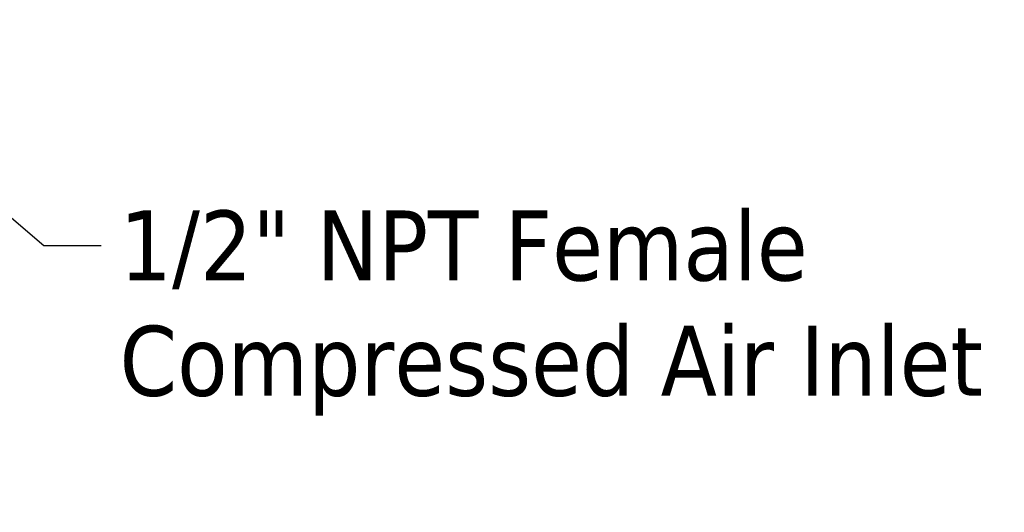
# Model space of a CAD drawing. Header units: inches. Extents: x 1 to 203, y 4 to 128.
# Tile 94 of 132: x 74 to 84, y 77 to 82. Entities that reach past the tile are written whole.
import ezdxf

# ---------------------------------------------------------------- set-up
doc = ezdxf.new("R2010")
doc.units = ezdxf.units.IN
doc.header["$LTSCALE"] = 6
doc.header["$MEASUREMENT"] = 0
doc.layers.add('Symbol (ANSI)', color=7, linetype='Continuous', lineweight=25)
doc.styles.add('Note Text (ANSI)', font='tahoma.ttf')
doc.dimstyles.new('Default (ANSI)$7', dxfattribs={"dimscale": 6, "dimtxt": 0.12, "dimasz": 0.098425, "dimexe": 0.125, "dimexo": 0.0625, "dimgap": 0.031496, "dimtad": 0, "dimtih": 1, "dimtoh": 1, "dimrnd": 1e-08, "dimzin": 4, "dimdsep": 46, "dimtxsty": 'Note Text (ANSI)', "dimcen": 0.09, "dimdle": 0.393701, "dimclrd": 256, "dimclre": 256, "dimclrt": 256, "dimadec": 0, "dimazin": 1, "dimtfac": 1, "dimtofl": 0, "dimtmove": 0, "dimatfit": 3, "dimfxl": 1, "dimtolj": 1, "dimtzin": 4, "dimlwd": -1, "dimlwe": -1, "dimarcsym": 0})

msp = doc.modelspace()

# ---------------------------------------------------------------- texts
at = {"layer": 'Symbol (ANSI)', "insert": (74.7307, 80.1075), "char_height": 0.72, "width": 9.136531, "attachment_point": 1, "line_spacing_factor": 0.987884, "style": 'Note Text (ANSI)'}
msp.add_mtext('\\fTahoma|b0|i0;1/2" NPT Female\\P\\fTahoma|b0|i0;Compressed Air Inlet', dxfattribs=at)

# ---------------------------------------------------------------- leaders
at = {"layer": 'Symbol (ANSI)', "annotation_type": 0, "has_hookline": 1, "hookline_direction": 0, "text_width": 9.1052}
msp.add_leader([(71.221, 82.0696), (73.9512, 79.7475), (74.5418, 79.7475)], dimstyle='Default (ANSI)$7', override={"dimtad": 0}, dxfattribs=at)

doc.saveas('drawing.dxf')
